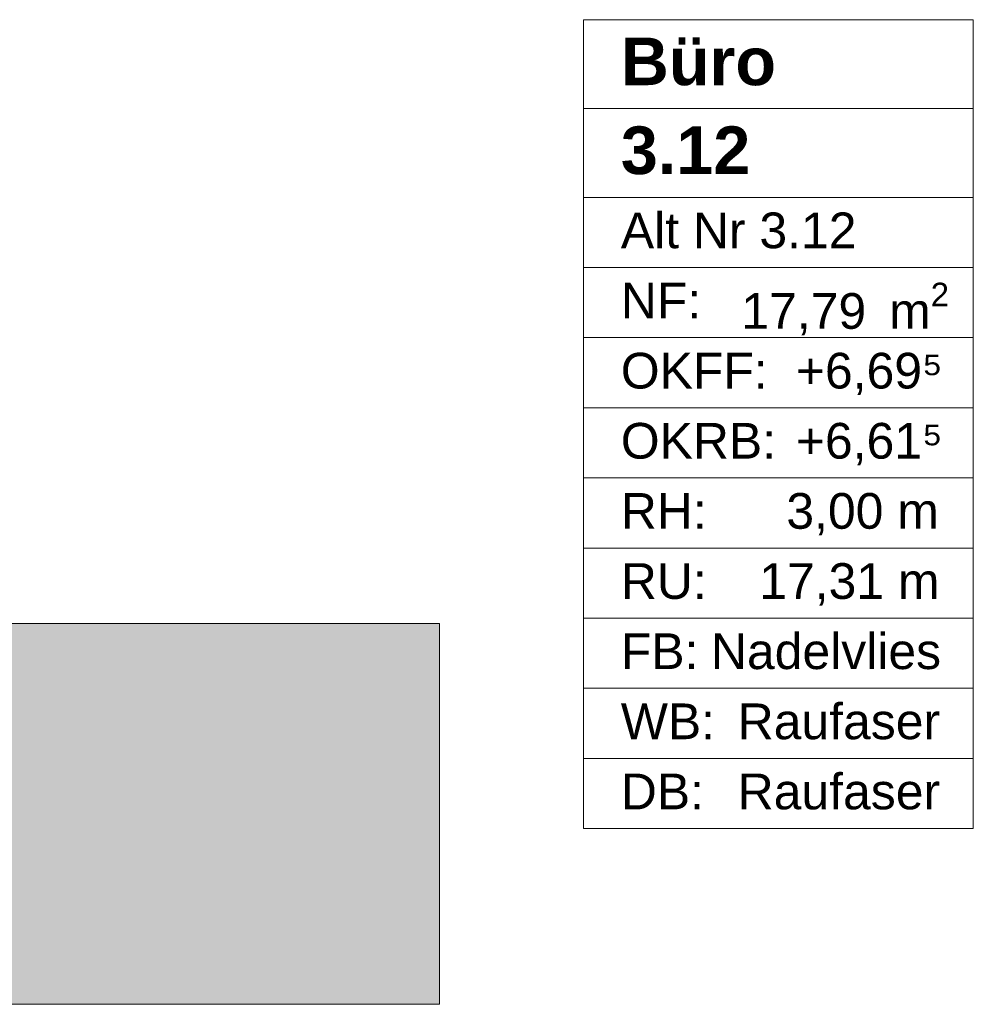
# Model space of a CAD drawing. Header units: metres. Extents: x -3.6 to 65.4, y -11 to 16.8.
# Tile 90 of 178: x 9.1 to 11.1, y 10.7 to 12.8. Entities that reach past the tile are written whole.
import ezdxf

# ---------------------------------------------------------------- set-up
doc = ezdxf.new("R2010")
doc.units = ezdxf.units.M
doc.header["$MEASUREMENT"] = 0
doc.layers.add('401 - Zone.Raum_ Raumbegrenzung_ Whg.', color=7, linetype='Continuous')
doc.layers.add('701 - Einrichtung.Möbel', color=7, linetype='Continuous')
doc.styles.add('ERSTELLTER_STIL_1', font='txt')
doc.styles.add('ERSTELLTER_STIL_2', font='txt')

msp = doc.modelspace()

# ---------------------------------------------------------------- hatches: boundary and pattern name
at = {"layer": '701 - Einrichtung.Möbel', "linetype": 'Continuous', "lineweight": 0, "true_color": 0x3a3a3a}
msp.add_hatch(color=250, dxfattribs=at).paths.add_polyline_path([(7.8, 10.69), (10, 10.69), (10, 11.49), (8.6, 11.49), (8.6, 12.69), (7.8, 12.69)])

# ---------------------------------------------------------------- linework, layer by layer
at = {"layer": '401 - Zone.Raum_ Raumbegrenzung_ Whg.', "color": 7, "linetype": 'Continuous', "lineweight": 9}
for p, q in [((11.121, 12.7583), (10.3022, 12.7583)), ((10.3022, 12.7583), (10.3022, 11.0591)), ((10.3022, 12.7583), (11.121, 12.7583)), ((10.3022, 12.5716), (10.3022, 12.7583)), ((11.121, 11.0591), (11.121, 12.7583)), ((11.121, 12.7583), (11.121, 12.5716)), ((11.121, 12.5716), (10.3022, 12.5716)), ((10.3022, 12.5716), (11.121, 12.5716)), ((10.3022, 12.385), (10.3022, 12.5716)), ((11.121, 12.5716), (11.121, 12.385)), ((11.121, 12.385), (10.3022, 12.385)), ((10.3022, 12.385), (11.121, 12.385)), ((10.3022, 12.2377), (10.3022, 12.385)), ((11.121, 12.385), (11.121, 12.2377)), ((11.121, 12.2377), (10.3022, 12.2377)), ((10.3022, 12.2377), (11.121, 12.2377)), ((10.3022, 12.0904), (10.3022, 12.2377)), ((11.121, 12.2377), (11.121, 12.0904)), ((11.121, 12.0904), (10.3022, 12.0904)), ((10.3022, 12.0904), (11.121, 12.0904)), ((10.3022, 11.9431), (10.3022, 12.0904)), ((11.121, 12.0904), (11.121, 11.9431)), ((11.121, 11.9431), (10.3022, 11.9431)), ((10.3022, 11.9431), (11.121, 11.9431)), ((10.3022, 11.7958), (10.3022, 11.9431)), ((11.121, 11.9431), (11.121, 11.7958)), ((11.121, 11.7958), (10.3022, 11.7958)), ((10.3022, 11.7958), (11.121, 11.7958)), ((10.3022, 11.6484), (10.3022, 11.7958)), ((11.121, 11.7958), (11.121, 11.6484)), ((11.121, 11.6484), (10.3022, 11.6484)), ((10.3022, 11.6484), (11.121, 11.6484)), ((10.3022, 11.5011), (10.3022, 11.6484)), ((11.121, 11.6484), (11.121, 11.5011)), ((11.121, 11.5011), (10.3022, 11.5011)), ((10.3022, 11.5011), (11.121, 11.5011)), ((10.3022, 11.3538), (10.3022, 11.5011)), ((11.121, 11.5011), (11.121, 11.3538)), ((11.121, 11.3538), (10.3022, 11.3538)), ((10.3022, 11.3538), (11.121, 11.3538)), ((10.3022, 11.2065), (10.3022, 11.3538)), ((11.121, 11.3538), (11.121, 11.2065)), ((11.121, 11.2065), (10.3022, 11.2065)), ((10.3022, 11.2065), (11.121, 11.2065)), ((10.3022, 11.0591), (10.3022, 11.2065)), ((11.121, 11.2065), (11.121, 11.0591)), ((10.3022, 11.0591), (11.121, 11.0591)), ((11.121, 11.0591), (10.3022, 11.0591))]:
    msp.add_line(p, q, dxfattribs=at)
at = {"layer": '701 - Einrichtung.Möbel', "color": 7, "linetype": 'Continuous', "lineweight": 5, "true_color": 0xebebeb, "flags": 128}
msp.add_lwpolyline([(7.8, 10.69), (7.8, 12.69), (8.6, 12.69), (8.6, 11.49), (10, 11.49), (10, 10.69)], close=True, dxfattribs=at)

# ---------------------------------------------------------------- texts
at = {"layer": '401 - Zone.Raum_ Raumbegrenzung_ Whg.', "color": 7, "lineweight": 9, "attachment_point": 1}
for s, insert, char_height, style in [('\\A1;{\\pqj;\\pt0;\\fArial|b1|i0|c0|p38;}', (11.0425, 12.7435), 0.1, 'ERSTELLTER_STIL_1'), ('\\A1;{\\pqj;\\pt0;\\fArial|b1|i0|c0|p38;Büro}', (10.3808, 12.7207), 0.1, 'ERSTELLTER_STIL_1'), ('\\A1;{\\pqj;\\pt0;\\fArial|b1|i0|c0|p38;}', (11.0425, 12.5569), 0.1, 'ERSTELLTER_STIL_1'), ('\\A1;{\\pql;\\pt0;\\fArial|b1|i0|c0|p38;3.12}', (10.3808, 12.5341), 0.1, 'ERSTELLTER_STIL_1'), ('\\A1;{\\pqj;\\pt0;\\fArial|b0|i0|c0|p38;}', (11.0425, 12.3703), 0.075, 'ERSTELLTER_STIL_2'), ('\\A1;{\\pqj;\\pt0;\\fArial|b0|i0|c0|p38;Alt Nr 3.12}', (10.3808, 12.3532), 0.075, 'ERSTELLTER_STIL_2'), ('\\A1;{\\pqj;\\pt0;\\fArial|b0|i0|c0|p38;NF: }', (10.3808, 12.2058), 0.075, 'ERSTELLTER_STIL_2'), ('\\A1;{\\pql;\\pt0,0.05;\\fArial|b0|i0|c0|p38;17,79\\fArial|b0|i0|c0|p38;\\A1{\\H.66x;\\S^  ;}\\fArial|b0|i0|c0|p38; m\\fArial|b0|i0|c0|p38;\\A1{\\H.66x;\\S2^  ;}}', (10.6339, 12.2058), 0.075, 'ERSTELLTER_STIL_2'), ('\\A1;{\\pqj;\\pt0;\\fArial|b0|i0|c0|p38;OKFF: }', (10.3808, 12.0585), 0.075, 'ERSTELLTER_STIL_2'), ('\\A1;{\\pqj;\\pt0;\\fArial|b0|i0|c0|p38;+6,69⁵}', (10.7483, 12.0585), 0.075, 'ERSTELLTER_STIL_2'), ('\\A1;{\\pqj;\\pt0;\\fArial|b0|i0|c0|p38;+6,61⁵}', (10.7483, 11.9112), 0.075, 'ERSTELLTER_STIL_2'), ('\\A1;{\\pqj;\\pt0;\\fArial|b0|i0|c0|p38;OKRB: }', (10.3808, 11.9112), 0.075, 'ERSTELLTER_STIL_2'), ('\\A1;{\\pqj;\\pt0;\\fArial|b0|i0|c0|p38;RH: }', (10.3808, 11.7639), 0.075, 'ERSTELLTER_STIL_2'), ('\\A1;{\\pqj;\\pt0;\\fArial|b0|i0|c0|p38;3,00 m}', (10.7284, 11.7639), 0.075, 'ERSTELLTER_STIL_2'), ('\\A1;{\\pqj;\\pt0;\\fArial|b0|i0|c0|p38;RU: }', (10.3808, 11.6166), 0.075, 'ERSTELLTER_STIL_2'), ('\\A1;{\\pqj;\\pt0;\\fArial|b0|i0|c0|p38;17,31 m}', (10.6715, 11.6166), 0.075, 'ERSTELLTER_STIL_2'), ('\\A1;{\\pqj;\\pt0;\\fArial|b0|i0|c0|p38;FB: }', (10.3808, 11.4692), 0.075, 'ERSTELLTER_STIL_2'), ('\\A1;{\\pqj;\\pt0;\\fArial|b0|i0|c0|p38;Nadelvlies}', (10.57, 11.4692), 0.075, 'ERSTELLTER_STIL_2'), ('\\A1;{\\pqj;\\pt0;\\fArial|b0|i0|c0|p38;WB: }', (10.3808, 11.3219), 0.075, 'ERSTELLTER_STIL_2'), ('\\A1;{\\pqj;\\pt0;\\fArial|b0|i0|c0|p38;Raufaser}', (10.6262, 11.3219), 0.075, 'ERSTELLTER_STIL_2'), ('\\A1;{\\pqj;\\pt0;\\fArial|b0|i0|c0|p38;DB: }', (10.3808, 11.1746), 0.075, 'ERSTELLTER_STIL_2'), ('\\A1;{\\pqj;\\pt0;\\fArial|b0|i0|c0|p38;Raufaser}', (10.6262, 11.1746), 0.075, 'ERSTELLTER_STIL_2')]:
    msp.add_mtext(s, dxfattribs=dict(at, insert=insert, char_height=char_height, style=style))

doc.saveas('drawing.dxf')
